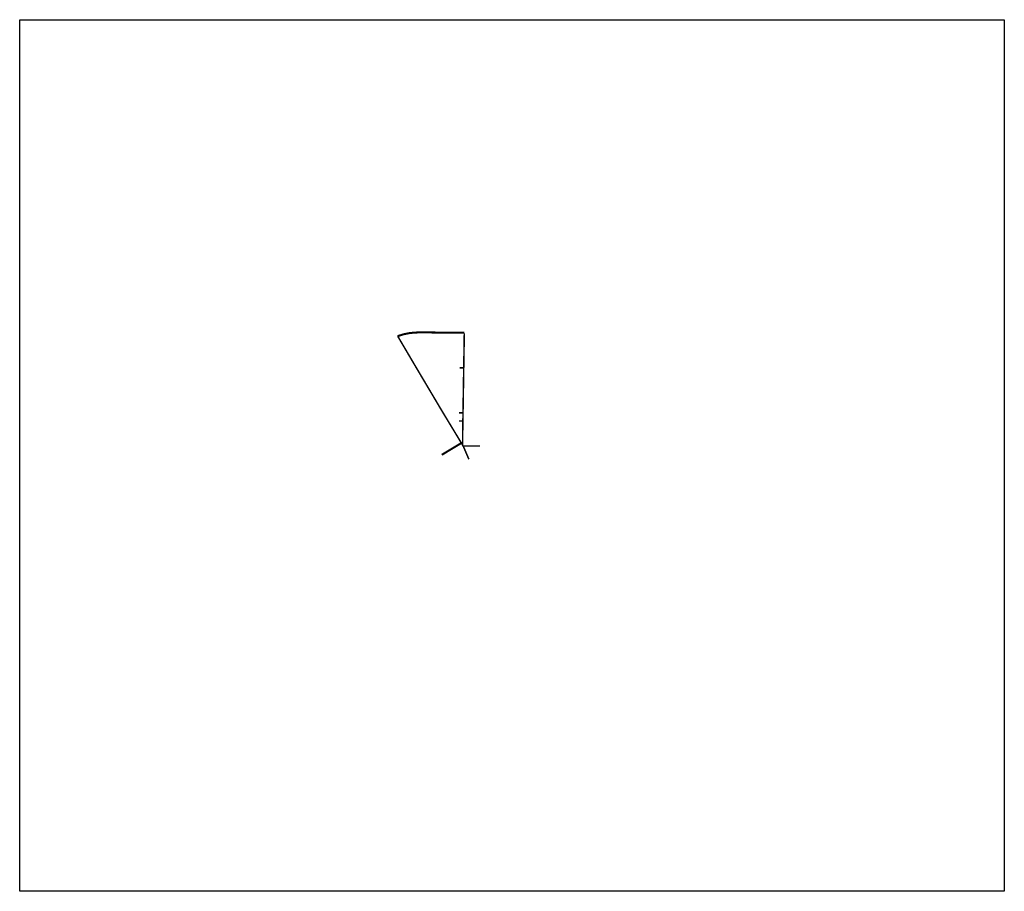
# Model space of a CAD drawing. Header units: feet. Extents: x 1486787 to 1506243, y 328300 to 345517.
import ezdxf

# ---------------------------------------------------------------- set-up
doc = ezdxf.new("R2010")
doc.units = ezdxf.units.FT
doc.header["$MEASUREMENT"] = 0
doc.layers.add('DR_P_Storm_Sewer', color=1, linetype='Continuous', true_color=0xff0000)
doc.layers.add('SC_Scratch1', color=1, linetype='Continuous')
doc.layers.add('SH_Text', color=9, linetype='Continuous')

msp = doc.modelspace()

# ---------------------------------------------------------------- linework, layer by layer
at = {"layer": 'DR_P_Storm_Sewer', "color": 3, "const_width": 40, "flags": 128}
msp.add_lwpolyline([(1495572, 339334), (1494698, 339340, 0.059619), (1494385, 339306), (1494256, 339267)], format="xyb", dxfattribs=at)
at = {"layer": 'DR_P_Storm_Sewer', "color": 30, "const_width": 15, "flags": 128}
msp.add_lwpolyline([(1495535, 337453), (1495565, 339323)], dxfattribs=at)
at = {"layer": 'DR_P_Storm_Sewer', "color": 3, "flags": 128}
for points, const_width in [([(1495550, 337453), (1495580, 339323)], 15), ([(1494256, 339267), (1494605, 338675), (1495141, 337772), (1495498, 337183), (1495557, 337082), (1495663, 336835)], 30), ([(1495547, 337234), (1495550, 337453)], 15), ([(1495538, 337120), (1495540, 337234)], 30), ([(1495128, 336922), (1495505, 337149)], 40), ([(1495880, 337096), (1495556, 337096)], 30)]:
    msp.add_lwpolyline(points, dxfattribs=dict(at, const_width=const_width))
at = {"layer": 'DR_P_Storm_Sewer', "const_width": 15, "flags": 128}
msp.add_lwpolyline([(1495532, 337235), (1495535, 337453)], dxfattribs=at)
at = {"layer": 'SC_Scratch1'}
msp.add_lwpolyline([(1486787, 345517), (1506243, 345517), (1506243, 328300), (1486787, 328300)], close=True, dxfattribs=at)
at = {"layer": 'SH_Text', "const_width": 30, "flags": 128}
for points in [[(1495554, 338639), (1495484, 338639)], [(1495540, 337753), (1495470, 337753)], [(1495538, 337589), (1495467, 337589)]]:
    msp.add_lwpolyline(points, dxfattribs=at)

doc.saveas('drawing.dxf')
